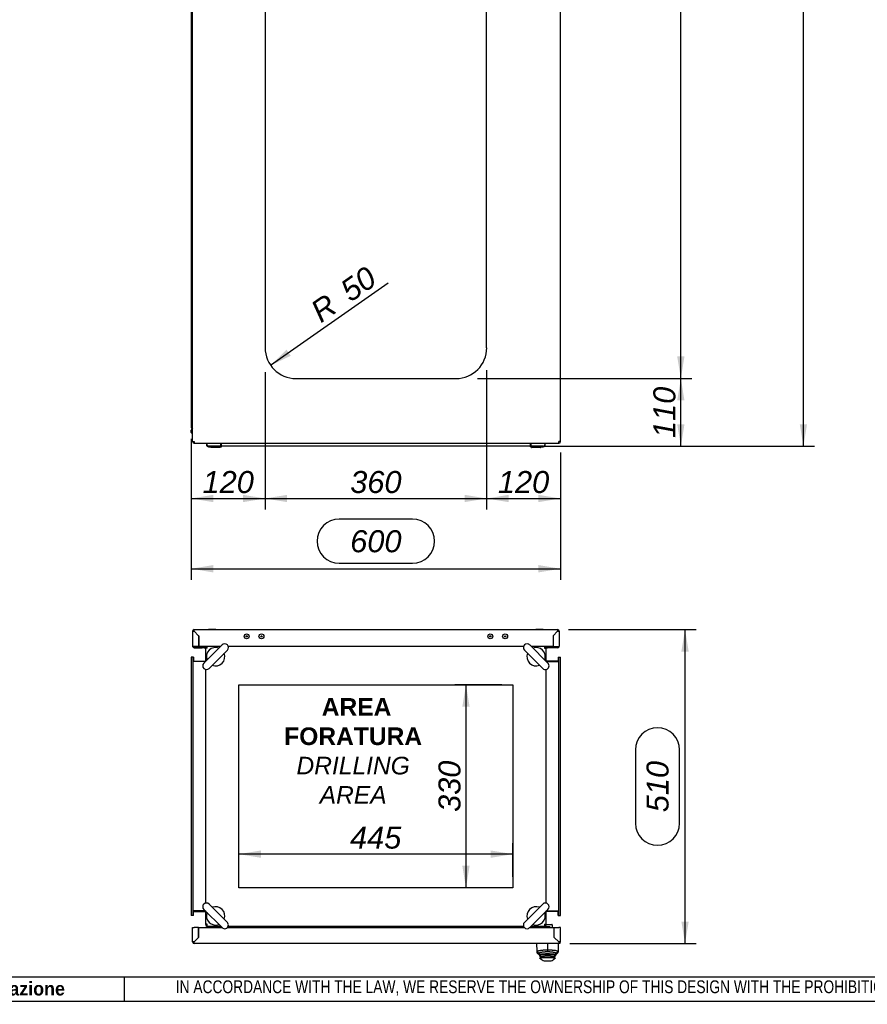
# Model space of a CAD drawing. Extents: x -15 to 412, y 11 to 308.
# Tile 5 of 9: x 200 to 306, y 11 to 134. Entities that reach past the tile are written whole.
import ezdxf
from ezdxf.lldxf.tags import DXFTag

# ---------------------------------------------------------------- set-up
doc = ezdxf.new("R2010")
doc.units = 0
doc.layers.get('0').update_dxf_attribs({"linetype": 'CONTINUOUS'})
for name, color, linetype in [('_TRANSLATION', 7, 'CONTINUOUS'), ('AE00100_03', 7, 'CONTINUOUS'), ('AE00198_03', 7, 'CONTINUOUS'), ('AE00219_03', 7, 'CONTINUOUS'), ('AE00715_01', 7, 'CONTINUOUS'), ('AE00992_10', 7, 'CONTINUOUS'), ('AE00992_31', 7, 'CONTINUOUS'), ('DEFAULT', 7, 'CONTINUOUS'), ('DV4__TRANSLATION', 7, 'CONTINUOUS'), ('F0000000_08', 7, 'CONTINUOUS'), ('F0000000_12', 7, 'CONTINUOUS'), ('F0000000_13', 7, 'CONTINUOUS'), ('F0000001_24', 7, 'CONTINUOUS'), ('F0000001_47', 7, 'CONTINUOUS'), ('M0000000_06', 7, 'CONTINUOUS'), ('M0000000_29', 7, 'CONTINUOUS'), ('M0000000_37', 7, 'CONTINUOUS'), ('M0000000_44', 7, 'CONTINUOUS'), ('M0000000_54', 7, 'CONTINUOUS'), ('M0000000_64', 7, 'CONTINUOUS'), ('M0000001_30', 7, 'CONTINUOUS')]:
    doc.layers.add(name, color=color, linetype=linetype)
doc.styles.add('SEACAD_ARIAL', font='arial.ttf')
doc.styles.add('SEACAD_ARIALI', font='ariali.ttf')
tags = doc.linetypes.add('CENTER2', pattern=[28.575, 19.05, -3.175, 3.175, -3.175]).pattern_tags.tags
tags[10:11] = [DXFTag(74, 4), DXFTag(75, 0), DXFTag(340, '0'), DXFTag(46, 0.0), DXFTag(50, 0.0), DXFTag(44, 0.0), DXFTag(45, 0.0)]
tags[8:9] = [DXFTag(74, 4), DXFTag(75, 0), DXFTag(340, '0'), DXFTag(46, 0.0), DXFTag(50, 0.0), DXFTag(44, 0.0), DXFTag(45, 0.0)]
tags[6:7] = [DXFTag(74, 4), DXFTag(75, 0), DXFTag(340, '0'), DXFTag(46, 0.0), DXFTag(50, 0.0), DXFTag(44, 0.0), DXFTag(45, 0.0)]
tags[4:5] = [DXFTag(74, 4), DXFTag(75, 0), DXFTag(340, '0'), DXFTag(46, 0.0), DXFTag(50, 0.0), DXFTag(44, 0.0), DXFTag(45, 0.0)]
doc.dimstyles.new('ISO', dxfattribs={"dimtxt": 2.75, "dimasz": 2.75, "dimexe": 1.375, "dimexo": 1.375, "dimgap": 0.6875, "dimtad": 1, "dimdec": 1, "dimlfac": 13.000013, "dimtxsty": 'SEACAD_ARIAL', "dimblk1": '_SE_FILLED', "dimblk2": '_SE_FILLED', "dimsah": 1, "dimcen": 1.375, "dimazin": 3, "dimtfac": 0.7, "dimtdec": 3, "dimtmove": 0, "dimatfit": 3})

# ---------------------------------------------------------------- blocks, each defined once
blk = doc.blocks.new('SE')
at = {"layer": 'M0000000_06', "color": 7, "linetype": 'CONTINUOUS'}
for p, q in [((223.53, 80.67), (223.53, 80.48)), ((223.59, 80.48), (223.59, 80.67)), ((225.32, 80.28), (223.78, 80.28)), ((223.78, 80.23), (224.09, 80.23)), ((224.09, 80.15), (224.09, 80.28)), ((224.24, 80.13), (224.11, 80.13)), ((225.09, 80.13), (224.24, 80.13)), ((225.22, 80.13), (225.09, 80.13)), ((225.24, 80.15), (225.24, 80.28)), ((225.24, 80.23), (225.32, 80.23)), ((225.32, 80.48), (225.32, 80.67)), ((225.32, 80.23), (225.32, 80.48)), ((225.32, 80.23), (225.4, 80.23)), ((225.4, 80.48), (225.4, 80.67)), ((225.4, 80.23), (225.4, 80.48)), ((264.01, 80.67), (264.01, 80.48)), ((264.01, 80.48), (264.01, 80.23)), ((264.09, 80.23), (264.01, 80.23)), ((264.09, 80.67), (264.09, 80.48)), ((264.09, 80.48), (264.09, 80.23)), ((265.63, 80.28), (264.09, 80.28)), ((264.09, 80.23), (264.17, 80.23)), ((264.17, 80.15), (264.17, 80.28)), ((264.32, 80.13), (264.19, 80.13)), ((265.17, 80.13), (264.32, 80.13)), ((265.3, 80.13), (265.17, 80.13)), ((265.32, 80.15), (265.32, 80.28)), ((265.32, 80.23), (265.63, 80.23)), ((265.82, 80.67), (265.82, 80.48)), ((265.88, 80.48), (265.88, 80.67))]:
    blk.add_line(p, q, dxfattribs=at)
for centre, radius, start, end in [((223.78, 80.48), 0.25, 180, 270), ((223.78, 80.48), 0.192, 180, 270), ((224.11, 80.15), 0.0192, 180, 270), ((225.22, 80.15), 0.0192, 270, 0), ((264.19, 80.15), 0.0192, 180, 270), ((265.3, 80.15), 0.0192, 270, 0), ((265.63, 80.48), 0.192, 270, 0), ((265.63, 80.48), 0.25, 270, 0)]:
    blk.add_arc(centre, radius, start, end, dxfattribs=at)
at = {"layer": 'M0000000_29', "color": 7, "linetype": 'CONTINUOUS'}
for p in [(221.63, 216.44), (221.78, 82.59)]:
    blk.add_line(p, (221.63, 82.59), dxfattribs=at)
at = {"layer": 'M0000000_44', "color": 7, "linetype": 'CONTINUOUS'}
for p, q in [((221.63, 82), (221.63, 82.31)), ((221.72, 82.31), (221.72, 82)), ((221.73, 82), (221.73, 82.3))]:
    blk.add_line(p, q, dxfattribs=at)
for centre, radius, start, end in [((221.91, 82.31), 0.285, 117.3522, 180), ((221.91, 82.31), 0.192, 132.8436, 180), ((221.92, 82.3), 0.192, 136.0545, 180), ((221.72, 82), 0.0962, 180, 306.8699), ((221.72, 82), 0.00385, 180, 0)]:
    blk.add_arc(centre, radius, start, end, dxfattribs=at)
at = {"layer": 'M0000000_54', "color": 7, "linetype": 'CONTINUOUS'}
blk.add_line((264.01, 80.28), (225.4, 80.28), dxfattribs=at)
at = {"layer": 'M0000001_30', "color": 7, "linetype": 'CONTINUOUS'}
for p, q in [((221.78, 80.88), (221.78, 218.15)), ((267.78, 80.88), (267.78, 218.15)), ((230.86, 206.44), (230.86, 92.59)), ((258.55, 92.59), (258.55, 206.44)), ((234.71, 88.75), (254.71, 88.75)), ((221.78, 80.88), (222, 80.88)), ((222, 80.67), (267.57, 80.67)), ((222, 80.67), (222, 80.67)), ((267.78, 80.88), (267.57, 80.88)), ((267.57, 80.67), (267.57, 80.67))]:
    blk.add_line(p, q, dxfattribs=at)
for centre, radius, start, end in [((234.71, 92.59), 3.85, 180, 270), ((254.71, 92.59), 3.85, 270, 0), ((222, 80.88), 0.215, 180, 270), ((233.85, 80.86), 11.85, 179.8887, 180.9298), ((254.18, 80.87), 13.38, 359.1297, 0.0518), ((267.57, 80.88), 0.215, 270, 360)]:
    blk.add_arc(centre, radius, start, end, dxfattribs=at)
blk = doc.blocks.new('SE3')
at = {"layer": 'AE00100_03', "color": 7, "linetype": 'CONTINUOUS'}
for centre, radius in [((228.55, 56.53), 0.308), ((228.55, 56.53), 0.0769), ((230.4, 56.53), 0.308), ((230.4, 56.53), 0.0769), ((259.01, 56.53), 0.308), ((259.01, 56.53), 0.0769), ((260.86, 56.53), 0.308), ((260.86, 56.53), 0.0769)]:
    blk.add_circle(centre, radius, dxfattribs=at)
at = {"layer": 'AE00198_03', "color": 7, "linetype": 'CONTINUOUS'}
for p, q in [((223.84, 20.19), (223.84, 20.15)), ((224.65, 20.15), (224.65, 20.19)), ((264.76, 20.22), (264.76, 20.17)), ((264.76, 20.17), (265.57, 20.17)), ((265.57, 20.17), (265.57, 20.22))]:
    blk.add_line(p, q, dxfattribs=at)
for centre, start, end in [((265.22, 20.58), 222.1747, 225.145), ((265.11, 20.58), 314.855, 317.8253)]:
    blk.add_arc(centre, 0.615, start, end, dxfattribs=at)
at = {"layer": 'AE00219_03', "color": 7, "linetype": 'CONTINUOUS'}
for p, q in [((224.71, 57.39), (223.78, 57.39)), ((223.78, 57.39), (223.78, 57.38)), ((224.71, 57.38), (224.71, 57.39)), ((265.63, 57.39), (264.71, 57.39)), ((264.71, 57.39), (264.71, 57.38)), ((265.63, 57.38), (265.63, 57.39))]:
    blk.add_line(p, q, dxfattribs=at)
at = {"layer": 'AE00715_01', "color": 7, "linetype": 'CONTINUOUS'}
for p, q in [((225.48, 55.46), (223.2, 53.18)), ((266.21, 53.18), (263.93, 55.46)), ((223.85, 52.52), (226.14, 54.81)), ((263.28, 54.81), (265.56, 52.52)), ((223.2, 22.42), (225.48, 20.14)), ((226.14, 20.79), (223.85, 23.08)), ((265.56, 23.08), (263.28, 20.79)), ((263.93, 20.14), (266.21, 22.42))]:
    blk.add_line(p, q, dxfattribs=at)
for centre, radius, start, end in [((225.81, 55.14), 0.462, 315, 135), ((263.6, 55.14), 0.462, 45, 225), ((224.67, 53.99), 1.15, 68.9605, 201.0395), ((224.67, 53.99), 1.15, 248.5782, 21.4218), ((264.74, 53.99), 1.15, 158.5782, 291.4218), ((264.74, 53.99), 1.15, 338.9605, 111.0395), ((223.52, 52.85), 0.462, 135, 315), ((265.89, 52.85), 0.462, 225, 45), ((223.52, 22.75), 0.462, 45, 225), ((224.67, 21.61), 1.15, 338.5782, 111.4218), ((264.74, 21.61), 1.15, 68.5782, 201.4218), ((265.89, 22.75), 0.462, 315, 135), ((224.67, 21.61), 1.15, 158.9605, 291.0395), ((264.74, 21.61), 1.15, 248.9605, 21.0395), ((225.81, 20.47), 0.462, 225, 45), ((263.6, 20.47), 0.462, 135, 315)]:
    blk.add_arc(centre, radius, start, end, dxfattribs=at)
at = {"layer": 'AE00992_10', "color": 7, "linetype": 'CONTINUOUS'}
for p, q in [((267.24, 18.69), (267.24, 18.69)), ((267.44, 18.49), (267.43, 18.49)), ((267.47, 18.46), (267.47, 18.45)), ((264.85, 17.19), (264.82, 18.15)), ((266.17, 18.12), (266.17, 17.36)), ((266.17, 17.36), (266.17, 17.1)), ((267.51, 18.15), (267.48, 17.19)), ((264.86, 16.99), (264.85, 17.19)), ((265.13, 16.92), (264.85, 17.19)), ((265.13, 16.73), (264.86, 16.99)), ((264.86, 16.99), (265.14, 16.72)), ((265.13, 16.92), (265.13, 16.77)), ((265.13, 16.77), (265.13, 16.77)), ((265.13, 16.77), (265.13, 16.73)), ((265.17, 16.38), (265.41, 16.38)), ((265.17, 16.38), (265.36, 16.19)), ((265.18, 16.68), (265.18, 16.78)), ((265.18, 16.61), (265.18, 16.68)), ((265.41, 16.45), (265.18, 16.68)), ((265.41, 16.38), (265.18, 16.61)), ((265.41, 16.45), (265.41, 16.38)), ((266.92, 16.38), (265.41, 16.38)), ((265.87, 15.99), (266.46, 15.99)), ((267.15, 16.68), (266.92, 16.45)), ((267.15, 16.61), (266.92, 16.38)), ((266.92, 16.38), (266.92, 16.45)), ((266.92, 16.38), (267.17, 16.38)), ((266.97, 16.19), (267.17, 16.38)), ((267.15, 16.68), (267.15, 16.78)), ((267.15, 16.68), (267.15, 16.61)), ((267.48, 17.19), (267.2, 16.92)), ((267.47, 16.99), (267.2, 16.73)), ((267.2, 16.72), (267.47, 16.99)), ((267.2, 16.77), (267.2, 16.92)), ((267.2, 16.73), (267.2, 16.77)), ((267.2, 16.77), (267.2, 16.77)), ((267.48, 17.19), (267.47, 16.99))]:
    blk.add_line(p, q, dxfattribs=at)
for centre, radius, start, end in [((266.16, 10.31), 6.55, 80.8971, 99.0474), ((265.87, 16.76), 0.769, 228.5904, 270), ((266.46, 16.76), 0.769, 270, 311.4096)]:
    blk.add_arc(centre, radius, start, end, dxfattribs=at)
for points, knots in [([(264.85, 17.19), (264.85, 17.19), (264.86, 17.2), (264.87, 17.21), (264.88, 17.22), (264.9, 17.22), (264.91, 17.23), (264.93, 17.24), (264.94, 17.24), (264.98, 17.25), (265.07, 17.27), (265.22, 17.3), (265.39, 17.32), (265.58, 17.34), (265.77, 17.35), (265.97, 17.36), (266.1, 17.36), (266.17, 17.36)], [0, 0, 0, 0, 0.050345, 0.095223, 0.134632, 0.168574, 0.197046, 0.220048, 0.23758, 0.249642, 0.383241, 0.499291, 0.605676, 0.70888, 0.808958, 0.905976, 1, 1, 1, 1]), ([(266.17, 17.36), (266.2, 17.36), (266.26, 17.36), (266.36, 17.36), (266.46, 17.36), (266.56, 17.35), (266.66, 17.35), (266.75, 17.34), (266.85, 17.33), (266.94, 17.32), (267.02, 17.31), (267.13, 17.3), (267.27, 17.27), (267.37, 17.25), (267.46, 17.22), (267.47, 17.2), (267.48, 17.19)], [0, 0, 0, 0, 0.0469, 0.094494, 0.142789, 0.191794, 0.241519, 0.29197, 0.343156, 0.395085, 0.447761, 0.501194, 0.617211, 0.750743, 0.831115, 1, 1, 1, 1]), ([(266.17, 17.1), (266.16, 17.1), (266.14, 17.1), (266.11, 17.1), (266.08, 17.1), (266.06, 17.1), (266.03, 17.1), (266, 17.1), (265.97, 17.1), (265.95, 17.1), (265.92, 17.1), (265.89, 17.1), (265.87, 17.09), (265.84, 17.09), (265.81, 17.09), (265.79, 17.09), (265.71, 17.08), (265.58, 17.07), (265.42, 17.04), (265.29, 17.02), (265.22, 16.99), (265.18, 16.98), (265.17, 16.97), (265.15, 16.96), (265.14, 16.95), (265.13, 16.94), (265.13, 16.93), (265.13, 16.93), (265.13, 16.92)], [0, 0, 0, 0, 0.016652, 0.03324, 0.049776, 0.066272, 0.082741, 0.099195, 0.115646, 0.132107, 0.14859, 0.165107, 0.18167, 0.198292, 0.214985, 0.23176, 0.248629, 0.372833, 0.49775, 0.62267, 0.748317, 0.784521, 0.82047, 0.856266, 0.892012, 0.927815, 0.963776, 1, 1, 1, 1]), ([(265.18, 16.68), (265.18, 16.68), (265.18, 16.69), (265.19, 16.7), (265.21, 16.71), (265.26, 16.72), (265.34, 16.74), (265.52, 16.77), (265.78, 16.79), (266.04, 16.8), (266.29, 16.8), (266.55, 16.79), (266.81, 16.77), (266.99, 16.74), (267.08, 16.72), (267.13, 16.71), (267.15, 16.69), (267.15, 16.69), (267.15, 16.68)], [0, 0, 0, 0, 0.025166, 0.054446, 0.087839, 0.125344, 0.199913, 0.250411, 0.382686, 0.499745, 0.500022, 0.617437, 0.74953, 0.800636, 0.874573, 0.925008, 0.966819, 1, 1, 1, 1]), ([(266.92, 16.45), (266.92, 16.46), (266.92, 16.46), (266.91, 16.47), (266.89, 16.48), (266.86, 16.5), (266.8, 16.51), (266.71, 16.53), (266.59, 16.55), (266.41, 16.57), (266.16, 16.58), (265.91, 16.57), (265.74, 16.55), (265.62, 16.53), (265.53, 16.51), (265.46, 16.49), (265.42, 16.47), (265.41, 16.46), (265.41, 16.45)], [0, 0, 0, 0, 0.031647, 0.063115, 0.094704, 0.126708, 0.189808, 0.252326, 0.31481, 0.377086, 0.500331, 0.623496, 0.685583, 0.748041, 0.810784, 0.873637, 0.936812, 1, 1, 1, 1]), ([(267.2, 16.92), (267.2, 16.93), (267.2, 16.93), (267.2, 16.93), (267.2, 16.94), (267.2, 16.94), (267.19, 16.95), (267.19, 16.95), (267.19, 16.95), (267.18, 16.96), (267.17, 16.96), (267.17, 16.97), (267.16, 16.97), (267.15, 16.98), (267.14, 16.98), (267.11, 16.99), (267.04, 17.02), (266.91, 17.04), (266.75, 17.07), (266.62, 17.08), (266.52, 17.09), (266.47, 17.09), (266.42, 17.1), (266.37, 17.1), (266.32, 17.1), (266.27, 17.1), (266.22, 17.1), (266.18, 17.1), (266.17, 17.1)], [0, 0, 0, 0, 0.018185, 0.036288, 0.054322, 0.072299, 0.090233, 0.108135, 0.126019, 0.143898, 0.161785, 0.179693, 0.197635, 0.215623, 0.23367, 0.25179, 0.377253, 0.50224, 0.626949, 0.751311, 0.782601, 0.813674, 0.844609, 0.875484, 0.906381, 0.93738, 0.96856, 1, 1, 1, 1])]:
    blk.add_open_spline(points, degree=3, knots=knots, dxfattribs=at)
at = {"layer": 'AE00992_31', "color": 7, "linetype": 'CONTINUOUS'}
for p, q in [((267.01, 20.03), (267.01, 20.03)), ((267.01, 19.7), (267.01, 19.7)), ((267.01, 19.69), (267.01, 19.69)), ((267.09, 18.84), (267.09, 18.84)), ((267.13, 18.8), (267.13, 18.8)), ((267.21, 18.72), (267.21, 18.73))]:
    blk.add_line(p, q, dxfattribs=at)
at = {"layer": 'DV4__TRANSLATION', "color": 7, "linetype": 'CENTER2'}
for p, q in [((227.59, 50.49), (261.82, 50.49)), ((227.59, 25.11), (227.59, 50.49)), ((261.82, 50.49), (261.82, 25.11)), ((261.82, 25.11), (227.59, 25.11))]:
    blk.add_line(p, q, dxfattribs=at)
at = {"layer": 'F0000000_08', "color": 7, "linetype": 'CONTINUOUS'}
for p, q in [((223.59, 20.26), (223.59, 20.34)), ((224.67, 20.19), (223.67, 20.19)), ((225.12, 20.23), (225.09, 20.15)), ((225.16, 20.32), (225.12, 20.23))]:
    blk.add_line(p, q, dxfattribs=at)
for centre, radius, start, end in [((223.67, 20.26), 0.0769, 180, 270), ((224.67, 20.11), 0.0769, 69.6359, 90), ((224.67, 20.11), 0.0769, 30, 69.6359), ((225.01, 20.38), 0.154, 339.5226, 345.5225)]:
    blk.add_arc(centre, radius, start, end, dxfattribs=at)
at = {"layer": 'F0000000_12', "color": 7, "linetype": 'CONTINUOUS'}
blk.add_line((222.55, 19.99), (222.56, 19.99), dxfattribs=at)
at = {"layer": 'F0000000_13', "color": 7, "linetype": 'CONTINUOUS'}
blk.add_line((222.56, 19.93), (222.55, 19.93), dxfattribs=at)
at = {"layer": 'F0000001_24', "color": 7, "linetype": 'CONTINUOUS'}
for p, q in [((264.67, 20.26), (264.67, 20.34)), ((264.9, 20.22), (264.71, 20.22)), ((265.78, 20.22), (264.9, 20.22)), ((265.81, 20.22), (265.78, 20.22)), ((266.27, 20.22), (265.81, 20.22)), ((266.01, 20.53), (266.27, 20.53)), ((266.27, 20.53), (266.36, 20.53)), ((266.36, 20.22), (266.27, 20.22)), ((266.36, 20.53), (266.71, 20.53)), ((266.44, 20.22), (266.36, 20.22)), ((266.74, 20.49), (266.74, 20.15)), ((266.76, 20.38), (266.74, 20.38)), ((266.76, 20.34), (266.74, 20.34)), ((266.76, 20.33), (266.74, 20.33)), ((266.76, 20.33), (266.76, 20.15)), ((266.76, 20.31), (266.76, 20.31)), ((266.76, 20.21), (266.76, 20.21)), ((266.76, 20.16), (266.76, 20.16))]:
    blk.add_line(p, q, dxfattribs=at)
for centre, radius, start, end in [((264.71, 20.26), 0.0385, 180, 270), ((265.67, 20.15), 0.0769, 90, 180), ((266.44, 20.15), 0.0769, 0, 90), ((266.71, 20.49), 0.0385, 0, 90)]:
    blk.add_arc(centre, radius, start, end, dxfattribs=at)
at = {"layer": 'F0000001_47', "color": 7, "linetype": 'CONTINUOUS'}
for p, q in [((221.78, 57.16), (221.78, 55.32)), ((222, 57.38), (267.41, 57.38)), ((222.55, 56.61), (222, 57.16)), ((222, 57.16), (222, 57.16)), ((222, 57.16), (222.55, 56.61)), ((222, 57.16), (222, 57.16)), ((222.56, 56.61), (222.55, 56.61)), ((222.55, 56.61), (222.55, 55.26)), ((222.56, 56.61), (222.56, 55.26)), ((266.86, 56.61), (267.41, 57.16)), ((267.41, 57.16), (266.86, 56.61)), ((266.86, 56.61), (266.86, 56.61)), ((266.86, 56.61), (266.86, 55.26)), ((266.86, 56.61), (266.86, 55.26)), ((267.41, 57.16), (267.41, 57.16)), ((267.41, 57.16), (267.41, 57.16)), ((267.63, 57.16), (267.63, 55.32)), ((222, 55.26), (221.79, 55.26)), ((221.81, 55.22), (222, 55.22)), ((221.99, 55.22), (222, 55.22)), ((222.55, 55.26), (222, 55.26)), ((222, 55.22), (222, 55.22)), ((222, 55.22), (223.01, 55.22)), ((222, 55.11), (223.01, 55.11)), ((222.55, 55.26), (222.55, 55.22)), ((225.28, 55.26), (222.56, 55.26)), ((222.56, 55.26), (222.56, 55.22)), ((223.01, 55.22), (223.24, 55.22)), ((223.24, 55.11), (223.01, 55.11)), ((223.24, 55.22), (223.5, 55.22)), ((223.24, 55.22), (223.24, 55.11)), ((223.24, 55.11), (223.41, 55.11)), ((263.16, 55.26), (226.25, 55.26)), ((266.86, 55.26), (264.13, 55.26)), ((265.91, 55.22), (266.17, 55.22)), ((266, 55.11), (266.17, 55.11)), ((266.17, 55.22), (266.4, 55.22)), ((266.17, 55.11), (266.17, 55.22)), ((266.4, 55.11), (266.17, 55.11)), ((267.41, 55.22), (266.4, 55.22)), ((267.41, 55.11), (266.4, 55.11)), ((266.86, 55.26), (267.41, 55.26)), ((266.86, 55.26), (266.86, 55.22)), ((266.86, 55.26), (266.86, 55.22)), ((267.41, 55.26), (267.62, 55.26)), ((267.6, 55.22), (267.41, 55.22)), ((267.42, 55.22), (267.41, 55.22)), ((267.41, 55.22), (267.41, 55.22))]:
    blk.add_line(p, q, dxfattribs=at)
for centre, radius, start, end in [((222, 57.16), 0.215, 90, 180), ((221.99, 70.55), 13.38, 269.1297, 270.0518), ((210.15, 57.19), 11.85, 359.8886, 0.9299), ((267.41, 57.16), 0.215, 0, 90), ((280.8, 57.17), 13.38, 179.1297, 180.0518), ((267.44, 69.01), 11.85, 269.8886, 270.9299), ((222, 55.32), 0.215, 180, 207.664), ((222, 55.32), 0.215, 207.664, 270), ((222, 55.32), 0.1, 217.8681, 270), ((267.41, 55.32), 0.1, 270, 322.1319), ((267.41, 55.32), 0.215, 270, 332.336), ((267.41, 55.32), 0.215, 332.336, 0)]:
    blk.add_arc(centre, radius, start, end, dxfattribs=at)
for centre, major_axis, start_param, end_param in [((222, 55.32), (0.215, 0), 3.141593, 3.431057), ((222, 55.32), (0.1, 0), 3.803715, 4.712389), ((267.41, 55.32), (-0.1, 0), 1.570796, 2.47947), ((267.41, 55.32), (-0.215, 0), 2.852128, 3.141593)]:
    blk.add_ellipse(centre, major_axis=major_axis, ratio=0.998462, start_param=start_param, end_param=end_param, dxfattribs=at)
at = {"layer": 'M0000000_29', "color": 7, "linetype": 'CONTINUOUS'}
for p, q in [((225.21, 55.26), (225.21, 55.26)), ((264.21, 55.26), (264.21, 55.26)), ((221.92, 53.45), (223.4, 53.45)), ((267.49, 53.45), (266.01, 53.45)), ((221.92, 22.15), (223.4, 22.15)), ((267.49, 22.15), (266.01, 22.15)), ((225.21, 20.34), (225.21, 20.15)), ((264.21, 20.34), (264.21, 20.15))]:
    blk.add_line(p, q, dxfattribs=at)
at = {"layer": 'M0000000_37', "color": 7, "linetype": 'CONTINUOUS'}
for p, q in [((223.89, 55.26), (223.89, 55.26)), ((224.07, 55.26), (224.07, 55.26)), ((224.42, 55.26), (224.42, 55.26)), ((224.6, 55.26), (224.6, 55.26)), ((264.81, 55.26), (264.81, 55.26)), ((264.99, 55.26), (264.99, 55.26)), ((265.34, 55.26), (265.34, 55.26)), ((265.52, 55.26), (265.52, 55.26))]:
    blk.add_line(p, q, dxfattribs=at)
at = {"layer": 'M0000000_44', "color": 7, "linetype": 'CONTINUOUS'}
for p, q in [((221.63, 53.95), (221.63, 21.65)), ((221.82, 53.95), (221.63, 53.95)), ((221.82, 53.95), (221.82, 21.65)), ((221.92, 53.95), (221.82, 53.95)), ((221.92, 53.95), (221.92, 53.38)), ((223.4, 53.38), (221.92, 53.38)), ((266.01, 53.38), (267.49, 53.38)), ((267.49, 53.95), (267.49, 53.38)), ((267.49, 53.95), (267.59, 53.95)), ((267.59, 21.65), (267.59, 53.95)), ((267.59, 53.95), (267.78, 53.95)), ((267.78, 21.65), (267.78, 53.95)), ((221.92, 21.65), (221.92, 22.22)), ((223.4, 22.22), (221.92, 22.22)), ((266.01, 22.22), (267.49, 22.22)), ((267.49, 21.65), (267.49, 22.22)), ((221.82, 21.65), (221.63, 21.65)), ((221.92, 21.65), (221.82, 21.65)), ((267.49, 21.65), (267.59, 21.65)), ((267.59, 21.65), (267.78, 21.65))]:
    blk.add_line(p, q, dxfattribs=at)
at = {"layer": 'M0000000_54', "color": 7, "linetype": 'CONTINUOUS'}
for p, q in [((225.28, 55.26), (225.28, 55.26)), ((264.13, 55.26), (264.13, 55.26)), ((225.28, 20.15), (225.28, 20.34)), ((264.13, 20.15), (264.13, 20.34))]:
    blk.add_line(p, q, dxfattribs=at)
at = {"layer": 'M0000000_64', "color": 7, "linetype": 'CONTINUOUS'}
for p, q in [((223.4, 55.08), (223.4, 55.04)), ((223.4, 55.05), (223.4, 53.38)), ((223.61, 55.05), (223.61, 55.26)), ((225.28, 55.26), (223.61, 55.26)), ((263.16, 55.26), (226.25, 55.26)), ((265.8, 55.26), (264.13, 55.26)), ((265.82, 55.26), (265.79, 55.26)), ((265.8, 55.26), (265.8, 55.05)), ((266.01, 53.38), (266.01, 55.05)), ((223.4, 52.41), (223.4, 23.19)), ((266.01, 23.19), (266.01, 52.41)), ((223.4, 22.23), (223.4, 20.55)), ((266.01, 20.55), (266.01, 22.23)), ((223.59, 20.34), (223.62, 20.34)), ((223.61, 20.34), (223.61, 20.55)), ((223.61, 20.34), (225.28, 20.34)), ((226.25, 20.34), (263.16, 20.34)), ((264.13, 20.34), (265.8, 20.34)), ((265.8, 20.55), (265.8, 20.34)), ((266.01, 20.53), (266.01, 20.56))]:
    blk.add_line(p, q, dxfattribs=at)
for centre, radius, start, end in [((223.61, 55.05), 0.215, 99.2597, 172.5258), ((223.61, 55.02), 0.238, 88.7848, 98.102), ((265.8, 55.05), 0.215, 0, 83.5192), ((223.61, 20.55), 0.215, 180, 263.5192), ((265.8, 20.58), 0.238, 268.7851, 278.1011), ((265.8, 20.55), 0.215, 279.2593, 352.5261)]:
    blk.add_arc(centre, radius, start, end, dxfattribs=at)
for points, knots in [([(223.61, 55.05), (223.58, 55.05), (223.56, 55.05), (223.5, 55.05), (223.48, 55.05), (223.44, 55.05), (223.42, 55.05), (223.4, 55.05), (223.4, 55.05), (223.4, 55.05)], [0, 0, 0, 0, 0.25, 0.25, 0.5, 0.5, 0.75, 0.75, 1, 1, 1, 1]), ([(265.8, 55.05), (265.8, 55.05), (265.8, 55.05), (265.81, 55.05), (265.82, 55.05), (265.83, 55.05), (265.84, 55.05), (265.86, 55.05), (265.88, 55.05), (265.9, 55.05), (265.92, 55.05), (265.93, 55.05), (265.95, 55.05), (265.96, 55.05), (265.98, 55.05), (265.99, 55.05), (266, 55.05), (266, 55.05), (266.01, 55.05), (266.01, 55.05), (266.01, 55.05), (266.01, 55.05), (266.01, 55.05), (266.01, 55.05), (266.01, 55.05)], [0, 0, 0, 0, 0.015632, 0.031264, 0.062522, 0.093779, 0.125036, 0.187528, 0.25002, 0.312514, 0.37501, 0.437506, 0.5, 0.562494, 0.62499, 0.687486, 0.74998, 0.812472, 0.874964, 0.906221, 0.937478, 0.968736, 0.984368, 1, 1, 1, 1]), ([(223.61, 20.55), (223.61, 20.55), (223.61, 20.55), (223.6, 20.55), (223.59, 20.55), (223.58, 20.55), (223.57, 20.55), (223.55, 20.55), (223.53, 20.55), (223.51, 20.55), (223.49, 20.55), (223.48, 20.55), (223.46, 20.55), (223.45, 20.55), (223.43, 20.55), (223.42, 20.55), (223.41, 20.55), (223.41, 20.55), (223.4, 20.55), (223.4, 20.55), (223.4, 20.55), (223.4, 20.55), (223.4, 20.55), (223.4, 20.55), (223.4, 20.55)], [0, 0, 0, 0, 0.015632, 0.031264, 0.062522, 0.093779, 0.125036, 0.187528, 0.25002, 0.312514, 0.37501, 0.437506, 0.5, 0.562494, 0.62499, 0.687486, 0.74998, 0.812472, 0.874964, 0.906221, 0.937478, 0.968736, 0.984368, 1, 1, 1, 1]), ([(265.8, 20.55), (265.83, 20.55), (265.85, 20.55), (265.91, 20.55), (265.93, 20.55), (265.97, 20.55), (265.99, 20.55), (266.01, 20.55), (266.01, 20.55), (266.01, 20.55)], [0, 0, 0, 0, 0.25, 0.25, 0.5, 0.5, 0.75, 0.75, 1, 1, 1, 1])]:
    blk.add_open_spline(points, degree=3, knots=knots, dxfattribs=at)
at = {"layer": 'M0000001_30', "color": 7, "linetype": 'CONTINUOUS'}
for p, q in [((221.78, 18.36), (221.78, 20.15)), ((221.78, 20.15), (222, 20.15)), ((222.55, 20.15), (222, 20.15)), ((222.55, 18.92), (222.55, 20.15)), ((222.56, 18.92), (222.56, 20.15)), ((222.56, 20.15), (225.48, 20.15)), ((226.14, 20.15), (263.27, 20.15)), ((263.94, 20.15), (267.01, 20.15)), ((267.01, 20.15), (267.57, 20.15)), ((267.01, 18.92), (267.01, 20.15)), ((267.01, 18.92), (267.01, 20.15)), ((267.78, 20.15), (267.57, 20.15)), ((267.78, 18.36), (267.78, 20.15)), ((222, 18.36), (222.55, 18.92)), ((222.55, 18.92), (222, 18.36)), ((222.56, 18.92), (222.55, 18.92)), ((267.01, 18.92), (267.01, 18.92)), ((267.57, 18.36), (267.01, 18.92)), ((267.01, 18.92), (267.57, 18.36)), ((222, 18.36), (222, 18.36)), ((267.57, 18.15), (222, 18.15)), ((267.57, 18.36), (267.57, 18.36))]:
    blk.add_line(p, q, dxfattribs=at)
for centre, radius, start, end in [((222, 18.36), 0.215, 180, 270), ((221.97, 6.51), 11.85, 89.8886, 90.9299), ((208.62, 18.35), 13.38, 359.1297, 0.0518), ((267.57, 18.36), 0.215, 270, 0), ((267.58, 4.98), 13.38, 89.1297, 90.0518), ((279.42, 18.34), 11.85, 179.8887, 180.9298)]:
    blk.add_arc(centre, radius, start, end, dxfattribs=at)
blk = doc.blocks.new('DMBLK70')
at = {"layer": '_TRANSLATION', "linetype": 'CONTINUOUS'}
for points in [[(224.38, 64.52), (224.38, 65.44), (221.63, 64.98)], [(265.03, 64.52), (267.78, 64.98), (265.03, 65.44)]]:
    blk.add_hatch(color=7, dxfattribs=at).paths.add_polyline_path(points)
at = {"layer": '_TRANSLATION', "color": 7, "linetype": 'CONTINUOUS'}
for p, q in [((221.63, 81.22), (221.63, 63.6)), ((267.78, 79.51), (267.78, 63.6)), ((249.29, 71.17), (240.12, 71.17)), ((240.12, 65.67), (249.29, 65.67)), ((221.63, 64.98), (267.78, 64.98))]:
    blk.add_line(p, q, dxfattribs=at)
for centre, start, end in [((240.12, 68.42), 90, 270), ((249.29, 68.42), 270, 90)]:
    blk.add_arc(centre, 2.75, start, end, dxfattribs=at)
at = {"layer": '_TRANSLATION', "color": 7, "linetype": 'CONTINUOUS', "style": 'SEACAD_ARIALI'}
blk.add_text('600', height=2.75, dxfattribs=at).set_placement((241.5, 67.04))
blk = doc.blocks.new('_SE_FILLED')
at = {"color": 0}
blk.add_line((0, 0), (-1, 0), dxfattribs=at)
blk.add_solid([(0, 0), (-1, -0.1665), (-1, 0.1665), (0, 0)], dxfattribs=at)
blk = doc.blocks.new('DMBLK71')
at = {"layer": '_TRANSLATION', "linetype": 'CONTINUOUS'}
for points in [[(298.6, 216.27), (298.15, 219.02), (297.69, 216.27)], [(298.6, 83.03), (297.69, 83.03), (298.15, 80.28)]]:
    blk.add_hatch(color=7, dxfattribs=at).paths.add_polyline_path(points)
at = {"layer": '_TRANSLATION', "color": 7, "linetype": 'CONTINUOUS'}
for p, q in [((267.17, 219.02), (299.52, 219.02)), ((298.15, 80.28), (298.15, 219.02)), ((291.96, 155.3), (291.96, 144)), ((297.46, 144), (297.46, 155.3)), ((265.39, 80.28), (299.52, 80.28))]:
    blk.add_line(p, q, dxfattribs=at)
for centre, start, end in [((294.71, 155.3), 0, 180), ((294.71, 144), 180, 0)]:
    blk.add_arc(centre, 2.75, start, end, dxfattribs=at)
at = {"layer": '_TRANSLATION', "color": 7, "linetype": 'CONTINUOUS', "style": 'SEACAD_ARIALI'}
blk.add_text('1800', height=2.75, rotation=90, dxfattribs=at).set_placement((296.08, 145.37))
blk = doc.blocks.new('DMBLK74')
at = {"layer": '_TRANSLATION', "linetype": 'CONTINUOUS'}
for points in [[(230.34, 29.78), (227.59, 29.32), (230.34, 28.86)], [(259.07, 29.78), (259.07, 28.86), (261.82, 29.32)]]:
    blk.add_hatch(color=7, dxfattribs=at).paths.add_polyline_path(points)
at = {"layer": '_TRANSLATION', "color": 7, "linetype": 'CONTINUOUS'}
for p, q in [((227.59, 26.48), (227.59, 30.7)), ((261.82, 26.48), (261.82, 30.7)), ((261.82, 29.32), (227.59, 29.32))]:
    blk.add_line(p, q, dxfattribs=at)
at = {"layer": '_TRANSLATION', "color": 7, "linetype": 'CONTINUOUS', "style": 'SEACAD_ARIALI'}
blk.add_text('445', height=2.75, dxfattribs=at).set_placement((241.47, 30.01))
blk = doc.blocks.new('DMBLK75')
at = {"layer": '_TRANSLATION', "linetype": 'CONTINUOUS'}
for points in [[(255.51, 47.74), (256.42, 47.74), (255.97, 50.49)], [(255.51, 27.86), (255.97, 25.11), (256.42, 27.86)]]:
    blk.add_hatch(color=7, dxfattribs=at).paths.add_polyline_path(points)
at = {"layer": '_TRANSLATION', "color": 7, "linetype": 'CONTINUOUS'}
for p, q in [((260.45, 50.49), (254.59, 50.49)), ((255.97, 50.49), (255.97, 25.11)), ((260.45, 25.11), (254.59, 25.11))]:
    blk.add_line(p, q, dxfattribs=at)
at = {"layer": '_TRANSLATION', "color": 7, "linetype": 'CONTINUOUS', "style": 'SEACAD_ARIALI'}
blk.add_text('330', height=2.75, rotation=90, dxfattribs=at).set_placement((255.28, 34.59))
blk = doc.blocks.new('DMBLK76')
at = {"layer": '_TRANSLATION', "linetype": 'CONTINUOUS'}
for points in [[(283.81, 54.63), (283.35, 57.38), (282.89, 54.63)], [(283.81, 20.9), (282.89, 20.9), (283.35, 18.15)]]:
    blk.add_hatch(color=7, dxfattribs=at).paths.add_polyline_path(points)
at = {"layer": '_TRANSLATION', "color": 7, "linetype": 'CONTINUOUS'}
for p, q in [((268.79, 57.38), (284.73, 57.38)), ((283.35, 18.15), (283.35, 57.38)), ((277.16, 42.35), (277.16, 33.18)), ((282.66, 33.18), (282.66, 42.35)), ((268.94, 18.15), (284.73, 18.15))]:
    blk.add_line(p, q, dxfattribs=at)
for centre, start, end in [((279.91, 42.35), 0, 180), ((279.91, 33.18), 180, 0)]:
    blk.add_arc(centre, 2.75, start, end, dxfattribs=at)
at = {"layer": '_TRANSLATION', "color": 7, "linetype": 'CONTINUOUS', "style": 'SEACAD_ARIALI'}
blk.add_text('510', height=2.75, rotation=90, dxfattribs=at).set_placement((281.29, 34.55))
blk = doc.blocks.new('DMBLK86')
at = {"layer": '_TRANSLATION', "linetype": 'CONTINUOUS'}
for points in [[(283.28, 86), (282.83, 88.75), (282.37, 86)], [(283.28, 83.03), (282.37, 83.03), (282.83, 80.28)]]:
    blk.add_hatch(color=7, dxfattribs=at).paths.add_polyline_path(points)
at = {"layer": '_TRANSLATION', "color": 7, "linetype": 'CONTINUOUS'}
for p, q in [((257.41, 88.75), (284.2, 88.75)), ((282.83, 80.28), (282.83, 88.75)), ((265.39, 80.28), (284.2, 80.28))]:
    blk.add_line(p, q, dxfattribs=at)
at = {"layer": '_TRANSLATION', "color": 7, "linetype": 'CONTINUOUS', "style": 'SEACAD_ARIALI'}
blk.add_text('110', height=2.75, rotation=90, dxfattribs=at).set_placement((282.14, 81.31))
blk = doc.blocks.new('DMBLK87')
at = {"layer": '_TRANSLATION', "linetype": 'CONTINUOUS'}
for points in [[(283.28, 207.53), (282.83, 210.28), (282.37, 207.53)], [(283.28, 91.5), (282.37, 91.5), (282.83, 88.75)]]:
    blk.add_hatch(color=7, dxfattribs=at).paths.add_polyline_path(points)
at = {"layer": '_TRANSLATION', "color": 7, "linetype": 'CONTINUOUS'}
for p, q in [((257.58, 210.28), (284.2, 210.28)), ((282.83, 88.75), (282.83, 210.28)), ((257.41, 88.75), (284.2, 88.75))]:
    blk.add_line(p, q, dxfattribs=at)
at = {"layer": '_TRANSLATION', "color": 7, "linetype": 'CONTINUOUS', "style": 'SEACAD_ARIALI'}
blk.add_text('1580', height=2.75, rotation=90, dxfattribs=at).set_placement((282.14, 145.24))
blk = doc.blocks.new('DMBLK89')
at = {"layer": '_TRANSLATION', "linetype": 'CONTINUOUS'}
for points in [[(224.38, 73.3), (224.38, 74.21), (221.63, 73.76)], [(228.11, 73.3), (230.86, 73.76), (228.11, 74.21)]]:
    blk.add_hatch(color=7, dxfattribs=at).paths.add_polyline_path(points)
at = {"layer": '_TRANSLATION', "color": 7, "linetype": 'CONTINUOUS'}
for p, q in [((230.86, 89.56), (230.86, 72.38)), ((221.63, 81.22), (221.63, 72.38)), ((221.63, 73.76), (230.86, 73.76))]:
    blk.add_line(p, q, dxfattribs=at)
at = {"layer": '_TRANSLATION', "color": 7, "linetype": 'CONTINUOUS', "style": 'SEACAD_ARIALI'}
blk.add_text('120', height=2.75, dxfattribs=at).set_placement((223.04, 74.44))
blk = doc.blocks.new('DMBLK90')
at = {"layer": '_TRANSLATION', "linetype": 'CONTINUOUS'}
for points in [[(233.61, 73.3), (233.61, 74.21), (230.86, 73.76)], [(255.8, 73.3), (258.55, 73.76), (255.8, 74.21)]]:
    blk.add_hatch(color=7, dxfattribs=at).paths.add_polyline_path(points)
at = {"layer": '_TRANSLATION', "color": 7, "linetype": 'CONTINUOUS'}
for p, q in [((230.86, 89.56), (230.86, 72.38)), ((258.55, 89.78), (258.55, 72.38)), ((230.86, 73.76), (258.55, 73.76))]:
    blk.add_line(p, q, dxfattribs=at)
at = {"layer": '_TRANSLATION', "color": 7, "linetype": 'CONTINUOUS', "style": 'SEACAD_ARIALI'}
blk.add_text('360', height=2.75, dxfattribs=at).set_placement((241.5, 74.44))
blk = doc.blocks.new('DMBLK91')
at = {"layer": '_TRANSLATION', "linetype": 'CONTINUOUS'}
for points in [[(261.3, 73.3), (261.3, 74.21), (258.55, 73.76)], [(265.03, 73.3), (267.78, 73.76), (265.03, 74.21)]]:
    blk.add_hatch(color=7, dxfattribs=at).paths.add_polyline_path(points)
at = {"layer": '_TRANSLATION', "color": 7, "linetype": 'CONTINUOUS'}
for p, q in [((258.55, 89.78), (258.55, 72.38)), ((267.78, 79.51), (267.78, 72.38)), ((258.55, 73.76), (267.78, 73.76))]:
    blk.add_line(p, q, dxfattribs=at)
at = {"layer": '_TRANSLATION', "color": 7, "linetype": 'CONTINUOUS', "style": 'SEACAD_ARIALI'}
blk.add_text('120', height=2.75, dxfattribs=at).set_placement((259.96, 74.44))
blk = doc.blocks.new('DMBLK92')
at = {"layer": '_TRANSLATION', "linetype": 'CONTINUOUS'}
blk.add_hatch(color=7, dxfattribs=at).paths.add_polyline_path([(234.07, 91.59), (233.54, 92.34), (231.55, 90.39)])
at = {"layer": '_TRANSLATION', "color": 7, "linetype": 'CONTINUOUS'}
blk.add_line((246.22, 100.65), (231.55, 90.39), dxfattribs=at)
at = {"layer": '_TRANSLATION', "color": 7, "linetype": 'CONTINUOUS', "style": 'SEACAD_ARIALI'}
for s, p in [('50', (241.53, 98.21)), ('R', (237.83, 95.62))]:
    blk.add_text(s, height=2.75, rotation=34.9896, dxfattribs=at).set_placement(p)

msp = doc.modelspace()

# ---------------------------------------------------------------- linework, layer by layer
at = {"color": 7, "linetype": 'CONTINUOUS'}
for p, q in [((213.2718, 10.9545), (213.2718, 13.9833)), ((6.2345, 10.9591), (412.092, 10.9591))]:
    msp.add_line(p, q, dxfattribs=at)
at = {"layer": 'DEFAULT', "color": 7, "linetype": 'CONTINUOUS'}
msp.add_line((6.2345, 13.9879), (412.092, 13.9879), dxfattribs=at)

# ---------------------------------------------------------------- block references
at = {"layer": '_TRANSLATION'}
for name in ['SE', 'SE3']:
    msp.add_blockref(name, (0, 0), dxfattribs=at)

# ---------------------------------------------------------------- texts
for s, insert, char_height, width, attachment_point in [('{\\fArial Narrow|b0||i0||c0|p34;\\C7;\\H1.6;\\W0.94;IN ACCORDANCE WITH THE LAW, WE RESERVE THE OWNERSHIP OF THIS DESIGN WITH THE PROHIBITION OF REPRODUCING IT AND MAKING IT KNOWN TO THIRD PARTIES WITHOUT OUR AUTHORIZATION}', (219.6882, 11.6523), 1.6, 181.995713, 7), ('{\\fArial|b1||i0||c0|p34;\\C7;\\H1.7;\\W0.94;A Termini di Legge ci Riserviamo la Proprietà di questo Disegno con Divieto di Riprodurlo e di Renderlo Comunque Noto a Terzi Senza Nostra Autorizzazione}', (122.3664, 11.137), 1.7, 175.011409, 8)]:
    msp.add_mtext(s, dxfattribs=dict(insert=insert, char_height=char_height, width=width, attachment_point=attachment_point))
at = {"layer": '_TRANSLATION', "insert": (241.8626, 42.2185), "char_height": 2.2, "width": 19.467567, "attachment_point": 5}
msp.add_mtext('{\\fArial|b0||i0||c0|p34;\\C7;\\H2.2;\\W1.; }{\\fArial|b1||i0||c0|p34;\\C7;\\H2.2;\\W1.;AREA\\P}{\\fArial|b1||i0||c0|p34;\\C7;\\H2.2;\\W1.;FORATURA \\P}{\\fArial|b0||i1||c0|p34;\\C7;\\H2.2;\\W1.;DRILLING\\P}{\\fArial|b0||i1||c0|p34;\\C7;\\H2.2;\\W1.;AREA}', dxfattribs=at)

# ---------------------------------------------------------------- dimensions: what is measured, and where the dimension line sits
at = {"layer": '_TRANSLATION', "color": 7, "linetype": 'CONTINUOUS'}
dim = msp.add_linear_dim(base=(298.145035, 219.015224), p1=(264.013132, 80.284593), p2=(265.797746, 219.015224), angle=90, text='\\A1;<>', dimstyle='ISO', override={"dimdec": 0, "dimrnd": 10, "dimtdec": 4}, dxfattribs=at)
dim.commit()
dim.dimension.update_dxf_attribs({"geometry": 'DMBLK71', "text_midpoint": (298.145035, 149.649909), "dimtype": 160})
for base, p1, p2, angle, picture, middle, dimtype in [((282.8253, 88.7461), (254.7054, 88.7461), (254.7054, 210.2845), 90, 'DMBLK87', (282.8253, 149.5153), 161), ((230.8593, 73.7561), (230.8593, 92.5923), (258.5516, 92.5923), 360, 'DMBLK90', (244.7055, 73.7561), 161), ((282.8253, 88.7461), (264.0131, 80.2846), (254.7054, 88.7461), 90, 'DMBLK86', (282.8253, 84.5154), 160), ((283.3507, 18.1472), (267.567, 18.1472), (267.4131, 57.3779), 90.224688, 'DMBLK76', (283.3507, 37.7625), 161), ((255.9656, 50.4933), (261.8208, 50.4933), (261.8208, 25.1087), 270, 'DMBLK75', (255.9656, 37.801), 161)]:
    dim = msp.add_linear_dim(base=base, p1=p1, p2=p2, angle=angle, text='\\A1;<>', dimstyle='ISO', dxfattribs=at)
    dim.commit()
    dim.dimension.update_dxf_attribs({"geometry": picture, "text_midpoint": middle, "dimtype": dimtype})
dim = msp.add_radius_dim(center=(234.7055, 92.5923), mpoint=(231.5545, 90.3868), text='\\A1;<>', dimstyle='ISO', override={"dimtolj": 1}, dxfattribs=at)
dim.commit()
dim.dimension.update_dxf_attribs({"geometry": 'DMBLK92', "text_midpoint": (237.4315, 94.5003), "dimtype": 164})
for base, p1, p2, picture, middle in [((230.8593, 73.7561), (221.6286, 82.5923), (230.8593, 92.5923), 'DMBLK89', (226.2439, 73.7561)), ((267.7824, 73.7561), (258.5516, 92.5923), (267.7824, 80.8846), 'DMBLK91', (263.167, 73.7561)), ((267.7824, 64.9788), (221.6286, 82.5923), (267.7824, 80.8846), 'DMBLK70', (244.7055, 64.9788)), ((227.5901, 29.3218), (261.8208, 25.1087), (227.5901, 25.1087), 'DMBLK74', (244.7055, 29.3218))]:
    dim = msp.add_linear_dim(base=base, p1=p1, p2=p2, text='\\A1;<>', dimstyle='ISO', dxfattribs=at)
    dim.commit()
    dim.dimension.update_dxf_attribs({"geometry": picture, "text_midpoint": middle, "dimtype": 160})

doc.saveas('drawing.dxf')
